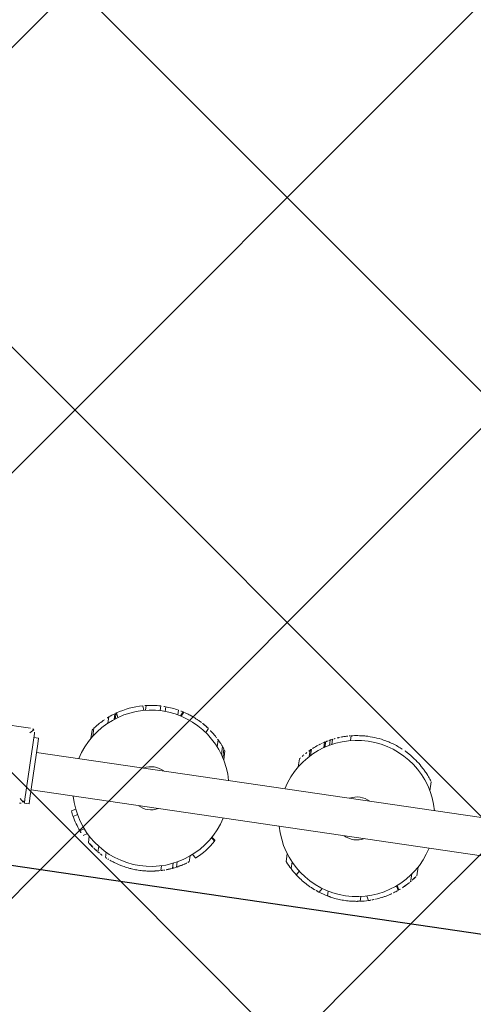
# Model space of a CAD drawing. Header units: metres. Extents: x 5515420 to 5516573, y 5683131 to 5683463.
# Tile 16 of 94: x 5516089.264 to 5516089.743, y 5683288.94 to 5683289.98. Entities that reach past the tile are written whole.
import ezdxf

# ---------------------------------------------------------------- set-up
doc = ezdxf.new("R2010")
doc.units = ezdxf.units.M
doc.layers.get('0').update_dxf_attribs({"linetype": 'CONTINUOUS', "lineweight": 18, "true_color": 0x000000})
doc.layers.add('A-Nawierzchnie', color=41, linetype='CONTINUOUS')
doc.layers.add('A-Plac-Zabaw', color=81, linetype='CONTINUOUS')
doc.layers.get('0').off()
pattern_1 = [(45, (0, 0), (-0.224506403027, 0.224506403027), []), (135, (0, 0), (-0.224506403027, -0.224506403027), [])]

# ---------------------------------------------------------------- blocks, each defined once
blk = doc.blocks.new('A$C7b74bb24')
at = {"color": 0, "linetype": 'Continuous', "lineweight": 0}
for p, q in [((295217.6, -1569.69), (295217.6, -1562.69)), ((295210.1, -1569.69), (295209.75, -1570.05)), ((295217.1, -1569.69), (295217.46, -1570.05)), ((295209.66, -1570.69), (295209.66, -1570.19)), ((295210.1, -1570.19), (295209.66, -1570.19)), ((295209.66, -1570.69), (295210.26, -1570.69)), ((295210.1, -1570.19), (295217.1, -1570.19)), ((295216.06, -1570.69), (295210.26, -1570.69)), ((295211.16, -1570.69), (295211.16, -1639.69)), ((295215.16, -1570.69), (295215.16, -1639.69)), ((295216.06, -1570.69), (295216.66, -1570.69)), ((295216.66, -1570.69), (295216.66, -1570.19)), ((295209.03, -1575.49), (295209.3, -1575.91)), ((295209.57, -1575.22), (295209.84, -1575.65)), ((295207.17, -1576.82), (295207.45, -1577.25)), ((295207.63, -1576.42), (295207.9, -1576.85)), ((295217.45, -1576.15), (295218.34, -1576.15)), ((295217.71, -1576.32), (295218.56, -1576.32)), ((295206.54, -1577.48), (295207.22, -1577.48)), ((295219.31, -1577.7), (295219.97, -1577.7)), ((295205.7, -1578.63), (295206.29, -1578.63)), ((295219.78, -1578.29), (295220.4, -1578.29)), ((295219.87, -1578.4), (295220.47, -1578.4)), ((295220.5, -1578.44), (295220.03, -1578.64)), ((295205.23, -1579.5), (295205.79, -1579.5)), ((295221.65, -1581.08), (295221.18, -1581.28)), ((295221.73, -1581.44), (295221.22, -1581.44)), ((295221.91, -1582.96), (295221.41, -1582.96)), ((295221.91, -1583.49), (295221.41, -1583.49)), ((295221.61, -1585.47), (295221.15, -1585.25)), ((295221.63, -1585.4), (295221.17, -1585.19)), ((295221.75, -1584.89), (295221.24, -1584.89)), ((295204.72, -1585.49), (295205.23, -1585.49)), ((295205.13, -1586.68), (295205.68, -1586.68)), ((295205.32, -1587.08), (295205.88, -1587.08)), ((295206.07, -1588.33), (295206.7, -1588.33)), ((295220.28, -1588.29), (295219.82, -1588.08)), ((295206.56, -1588.95), (295206.89, -1588.56)), ((295218.51, -1589.49), (295219.25, -1589.49)), ((295208.6, -1590.67), (295208.93, -1590.29)), ((295208.67, -1590.71), (295208.99, -1590.32)), ((295217.25, -1590.37), (295218.19, -1590.37)), ((295217.48, -1590.23), (295218.37, -1590.23)), ((295217.79, -1590.04), (295218.63, -1590.04)), ((295207.58, -1598.46), (295208.41, -1598.46)), ((295207.59, -1598.46), (295208.41, -1598.46)), ((295217.64, -1598.27), (295218.5, -1598.27)), ((295217.64, -1598.28), (295218.51, -1598.28)), ((295206.33, -1599.74), (295206.77, -1599.98)), ((295206.91, -1599.08), (295207.63, -1599.08)), ((295218.89, -1599.26), (295219.59, -1599.26)), ((295219, -1599.38), (295219.69, -1599.38)), ((295220.04, -1600.65), (295220.63, -1600.65)), ((295220.12, -1600.77), (295220.71, -1600.77)), ((295220.38, -1601.21), (295220.95, -1601.21)), ((295220.5, -1601.43), (295221.05, -1601.43)), ((295204.87, -1602.39), (295205.32, -1602.64)), ((295204.62, -1603.32), (295205.13, -1603.32)), ((295221.2, -1603.34), (295221.71, -1603.34)), ((295204.56, -1606.8), (295205.07, -1606.8)), ((295204.76, -1607.67), (295205.21, -1607.42)), ((295206.28, -1610.61), (295206.72, -1610.36)), ((295206.33, -1610.67), (295206.77, -1610.42)), ((295207.38, -1611.78), (295208.17, -1611.78)), ((295208.1, -1612.34), (295209.03, -1612.34)), ((295217.17, -1612.41), (295218.12, -1612.41))]:
    blk.add_line(p, q, dxfattribs=at)
for centre, radius, start, end in [((295210.1, -1569.69), 0.5, 180, 225), ((295217.1, -1569.69), 0.5, 315, 0), ((295210.1, -1569.69), 0.5, 225, 270), ((295217.1, -1569.69), 0.5, 270, 315), ((295213.16, -1583.2), 8.25, 104.0297, 255.9703), ((295213.16, -1583.2), 8.75, 118.1685, 129.2077), ((295213.16, -1583.2), 8.75, 114.2159, 118.1685), ((295213.16, -1583.2), 8.25, 284.0297, 75.9703), ((295213.16, -1583.2), 8.75, 129.2077, 133.1844), ((295213.16, -1583.2), 8.75, 51.8603, 52.8467), ((295213.16, -1583.2), 8.75, 38.9384, 42.5402), ((295213.16, -1583.2), 8.75, 34.2021, 38.9384), ((295213.16, -1583.2), 8.75, 33.3308, 34.2021), ((295213.16, -1583.2), 8.75, 32.9951, 33.3308), ((295213.16, -1583.2), 8.75, 14.0298, 32.9951), ((295213.16, -1583.2), 8.75, 156.8366, 158.5441), ((295213.16, -1583.2), 8.75, 154.9501, 155.323), ((295213.16, -1583.2), 8.75, 11.5994, 14.0298), ((295213.16, -1583.2), 2.27, 151.5365, 208.4635), ((295213.16, -1583.2), 2.28, 0, 28.4635), ((295213.16, -1583.2), 8.75, 1.5893, 11.5994), ((295213.16, -1583.2), 2.28, 331.5365, 360), ((295213.16, -1583.2), 8.75, 358.1393, 1.5893), ((295213.16, -1583.2), 8.75, 348.8907, 358.1393), ((295213.16, -1583.2), 8.75, 344.9923, 345.4602), ((295213.16, -1583.2), 8.75, 345.4602, 346.0595), ((295213.16, -1583.2), 8.75, 203.4256, 203.4954), ((295213.16, -1583.2), 8.75, 206.2989, 206.4701), ((295213.16, -1583.2), 8.75, 221.0532, 238.618), ((295213.16, -1583.2), 8.75, 314.1208, 315.7955), ((295213.16, -1583.2), 8.75, 238.618, 239.0836), ((295213.16, -1605.2), 8.25, 104.0297, 255.9703), ((295213.16, -1605.2), 8.25, 284.0297, 75.9703), ((295213.16, -1605.2), 8.75, 130.1141, 135.6074), ((295213.16, -1605.2), 8.75, 52.35, 52.3685), ((295213.16, -1605.2), 8.75, 42.747, 45.7587), ((295213.16, -1605.2), 8.75, 141.3722, 150.4335), ((295213.16, -1605.2), 8.75, 135.6074, 141.3722), ((295213.16, -1605.2), 8.75, 41.7654, 41.7739), ((295213.16, -1605.2), 8.75, 35.4096, 36.2724), ((295213.16, -1605.2), 8.75, 33.5014, 34.1463), ((295213.16, -1605.2), 8.75, 31.3495, 31.3924), ((295213.16, -1605.2), 8.75, 30.4286, 30.4903), ((295213.16, -1605.2), 8.75, 27.1611, 27.6608), ((295213.16, -1605.2), 8.75, 25.5624, 25.6602), ((295213.16, -1605.2), 8.75, 161.2694, 167.5488), ((295213.16, -1605.2), 2.27, 151.5365, 180), ((295213.16, -1605.2), 2.27, 331.5365, 28.4635), ((295213.16, -1605.2), 8.75, 12.2839, 12.9474), ((295213.16, -1605.2), 2.27, 180, 208.4635), ((295213.16, -1605.2), 8.75, 190.4903, 196.3394), ((295213.16, -1605.2), 8.75, 218.0042, 218.1745), ((295213.16, -1605.2), 8.75, 218.1745, 218.6409)]:
    blk.add_arc(centre, radius, start, end, dxfattribs=at)
for points, knots in [([(295218.45, -1576.23), (295218.44, -1576.23), (295218.44, -1576.23), (295218.41, -1576.2), (295218.39, -1576.19), (295218.35, -1576.16), (295218.34, -1576.15), (295218.34, -1576.15)], [-0.4160862, -0.4160862, -0.4160862, -0.4160862, -0.4092099, -0.4092099, -0.204605, -0.204605, 0, 0, 0, 0]), ([(295219.61, -1577.29), (295219.47, -1577.14), (295219.32, -1576.99), (295218.98, -1576.66), (295218.78, -1576.49), (295218.56, -1576.32)], [1.481893, 1.481893, 1.481893, 1.481893, 2.169279, 2.169279, 2.977251, 2.977251, 2.977251, 2.977251]), ([(295206.03, -1578.14), (295206.02, -1578.15), (295206.01, -1578.16), (295205.97, -1578.21), (295205.94, -1578.27), (295205.89, -1578.34), (295205.88, -1578.35), (295205.88, -1578.36)], [0.2939306, 0.2939306, 0.2939306, 0.2939306, 0.3502458, 0.3502458, 0.5642052, 0.5642052, 0.5970631, 0.5970631, 0.5970631, 0.5970631]), ([(295206.44, -1577.6), (295206.42, -1577.62), (295206.41, -1577.64), (295206.31, -1577.76), (295206.21, -1577.88), (295206.08, -1578.06), (295206.06, -1578.1), (295206.03, -1578.14)], [1.393934, 1.393934, 1.393934, 1.393934, 1.548663, 1.548663, 2.322994, 2.322994, 2.530048, 2.530048, 2.530048, 2.530048]), ([(295206.54, -1577.48), (295206.54, -1577.48), (295206.53, -1577.49), (295206.49, -1577.54), (295206.47, -1577.57), (295206.44, -1577.6)], [0, 0, 0, 0, 0.4084491, 0.4084491, 0.7159813, 0.7159813, 0.7159813, 0.7159813]), ([(295205.7, -1578.63), (295205.67, -1578.69), (295205.63, -1578.74), (295205.58, -1578.83), (295205.56, -1578.87), (295205.54, -1578.91)], [3.8100574, 3.8100574, 3.8100574, 3.8100574, 4.0716016, 4.0716016, 4.2419884, 4.2419884, 4.2419884, 4.2419884]), ([(295205.75, -1578.56), (295205.74, -1578.56), (295205.74, -1578.57), (295205.73, -1578.58), (295205.72, -1578.59), (295205.71, -1578.61), (295205.71, -1578.62), (295205.71, -1578.62), (295205.7, -1578.62), (295205.7, -1578.63)], [0.1649357, 0.1649357, 0.1649357, 0.1649357, 0.1821852, 0.1821852, 0.2211074, 0.2211074, 0.2535567, 0.2535567, 0.2749997, 0.2749997, 0.2749997, 0.2749997]), ([(295205.88, -1578.36), (295205.85, -1578.4), (295205.82, -1578.44), (295205.78, -1578.5), (295205.76, -1578.53), (295205.75, -1578.56)], [0.4699558, 0.4699558, 0.4699558, 0.4699558, 0.6128692, 0.6128692, 0.7049219, 0.7049219, 0.7049219, 0.7049219]), ([(295205.02, -1580), (295204.95, -1580.16), (295204.9, -1580.33), (295204.74, -1580.81), (295204.65, -1581.14), (295204.55, -1581.64), (295204.52, -1581.83), (295204.49, -1582.03)], [7.237229, 7.237229, 7.237229, 7.237229, 7.7296, 7.7296, 8.707479, 8.707479, 9.286944, 9.286944, 9.286944, 9.286944]), ([(295205.21, -1579.55), (295205.21, -1579.56), (295205.2, -1579.57), (295205.17, -1579.64), (295205.14, -1579.7), (295205.12, -1579.76)], [0.6387931, 0.6387931, 0.6387931, 0.6387931, 0.6726181, 0.6726181, 0.8658895, 0.8658895, 0.8658895, 0.8658895]), ([(295204.49, -1582.03), (295204.47, -1582.15), (295204.46, -1582.28), (295204.43, -1582.6), (295204.42, -1582.79), (295204.41, -1582.98)], [9.371108, 9.371108, 9.371108, 9.371108, 9.751148, 9.751148, 10.315949, 10.315949, 10.315949, 10.315949]), ([(295204.41, -1582.98), (295204.41, -1583.18), (295204.41, -1583.38), (295204.42, -1583.58), (295204.42, -1583.58), (295204.42, -1583.58)], [4.0206861, 4.0206861, 4.0206861, 4.0206861, 4.5942443, 4.5942443, 4.5976018, 4.5976018, 4.5976018, 4.5976018]), ([(295204.42, -1583.58), (295204.42, -1583.64), (295204.42, -1583.69), (295204.44, -1583.87), (295204.45, -1584.01), (295204.46, -1584.16), (295204.46, -1584.17), (295204.47, -1584.19)], [3.0445465, 3.0445465, 3.0445465, 3.0445465, 3.2006857, 3.2006857, 3.6048815, 3.6048815, 3.638886, 3.638886, 3.638886, 3.638886]), ([(295204.56, -1584.79), (295204.56, -1584.79), (295204.56, -1584.8), (295204.56, -1584.82), (295204.56, -1584.83), (295204.57, -1584.84), (295204.57, -1584.85), (295204.57, -1584.85)], [0.14691153, 0.14691153, 0.14691153, 0.14691153, 0.1647703, 0.1647703, 0.19799134, 0.19799134, 0.22572261, 0.22572261, 0.22572261, 0.22572261]), ([(295204.57, -1584.85), (295204.57, -1584.87), (295204.58, -1584.89), (295204.59, -1584.94), (295204.59, -1584.97), (295204.6, -1584.99)], [6.8411055, 6.8411055, 6.8411055, 6.8411055, 6.9833383, 6.9833383, 7.2033533, 7.2033533, 7.2033533, 7.2033533]), ([(295204.6, -1584.99), (295204.6, -1585.01), (295204.6, -1585.02), (295204.61, -1585.08), (295204.63, -1585.13), (295204.65, -1585.25), (295204.67, -1585.31), (295204.7, -1585.42), (295204.71, -1585.45), (295204.72, -1585.49)], [0.477209, 0.477209, 0.477209, 0.477209, 0.6072256, 0.6072256, 0.9108383, 0.9108383, 1.2144511, 1.2144511, 1.3653324, 1.3653324, 1.3653324, 1.3653324]), ([(295204.72, -1585.49), (295204.72, -1585.49), (295204.72, -1585.5), (295204.72, -1585.51), (295204.72, -1585.51), (295204.72, -1585.51)], [0, 0, 0, 0, 0.0806156, 0.0806156, 0.09283693, 0.09283693, 0.09283693, 0.09283693]), ([(295204.72, -1585.51), (295204.73, -1585.55), (295204.74, -1585.59), (295204.77, -1585.67), (295204.78, -1585.72), (295204.79, -1585.76)], [0.752485, 0.752485, 0.752485, 0.752485, 0.9764884, 0.9764884, 1.1925857, 1.1925857, 1.1925857, 1.1925857]), ([(295204.89, -1586.07), (295204.9, -1586.1), (295204.91, -1586.12), (295204.92, -1586.15), (295204.93, -1586.16), (295204.93, -1586.17)], [1.7016172, 1.7016172, 1.7016172, 1.7016172, 1.8428885, 1.8428885, 1.9115719, 1.9115719, 1.9115719, 1.9115719]), ([(295204.93, -1586.18), (295204.93, -1586.18), (295204.93, -1586.18), (295204.93, -1586.18), (295204.94, -1586.19), (295204.94, -1586.2), (295204.94, -1586.21), (295204.95, -1586.23), (295204.95, -1586.23), (295204.95, -1586.24)], [0.01700121, 0.01700121, 0.01700121, 0.01700121, 0.02834745, 0.02834745, 0.0566949, 0.0566949, 0.08710294, 0.08710294, 0.10262, 0.10262, 0.10262, 0.10262]), ([(295204.95, -1586.24), (295204.96, -1586.24), (295204.96, -1586.25), (295204.96, -1586.26), (295204.97, -1586.28), (295204.98, -1586.3), (295204.98, -1586.31), (295204.98, -1586.31)], [0.12132422, 0.12132422, 0.12132422, 0.12132422, 0.13893189, 0.13893189, 0.17499556, 0.17499556, 0.20781621, 0.20781621, 0.20781621, 0.20781621]), ([(295204.98, -1586.31), (295204.98, -1586.32), (295204.99, -1586.33), (295205, -1586.36), (295205.01, -1586.39), (295205.02, -1586.42)], [1.8265685, 1.8265685, 1.8265685, 1.8265685, 1.8543156, 1.8543156, 1.990963, 1.990963, 1.990963, 1.990963]), ([(295205.02, -1586.42), (295205.03, -1586.42), (295205.03, -1586.43), (295205.05, -1586.5), (295205.08, -1586.55), (295205.1, -1586.61), (295205.11, -1586.63), (295205.12, -1586.65)], [4.2619906, 4.2619906, 4.2619906, 4.2619906, 4.2866959, 4.2866959, 4.61243, 4.61243, 4.7621028, 4.7621028, 4.7621028, 4.7621028]), ([(295220.8, -1587.48), (295220.82, -1587.44), (295220.84, -1587.41), (295220.9, -1587.29), (295220.95, -1587.2), (295221.04, -1587.01), (295221.08, -1586.92), (295221.16, -1586.74), (295221.21, -1586.65), (295221.27, -1586.49), (295221.3, -1586.43), (295221.32, -1586.37)], [1.657196, 1.657196, 1.657196, 1.657196, 1.783305, 1.783305, 2.080403, 2.080403, 2.377502, 2.377502, 2.675014, 2.675014, 2.871228, 2.871228, 2.871228, 2.871228]), ([(295221.32, -1586.37), (295221.33, -1586.34), (295221.34, -1586.31), (295221.41, -1586.13), (295221.46, -1585.99), (295221.51, -1585.81), (295221.53, -1585.76), (295221.55, -1585.7)], [2.4311972, 2.4311972, 2.4311972, 2.4311972, 2.5169982, 2.5169982, 3.0211289, 3.0211289, 3.3016663, 3.3016663, 3.3016663, 3.3016663]), ([(295221.55, -1585.7), (295221.56, -1585.65), (295221.58, -1585.6), (295221.6, -1585.52), (295221.61, -1585.49), (295221.61, -1585.47)], [4.5803842, 4.5803842, 4.5803842, 4.5803842, 4.8847507, 4.8847507, 5.1674549, 5.1674549, 5.1674549, 5.1674549]), ([(295205.12, -1586.65), (295205.12, -1586.66), (295205.12, -1586.67), (295205.13, -1586.68), (295205.13, -1586.68), (295205.13, -1586.68)], [0.3250849, 0.3250849, 0.3250849, 0.3250849, 0.4164852, 0.4164852, 0.4279784, 0.4279784, 0.4279784, 0.4279784]), ([(295205.14, -1586.69), (295205.14, -1586.7), (295205.14, -1586.7), (295205.15, -1586.72), (295205.15, -1586.72), (295205.15, -1586.73)], [0.0553295, 0.0553295, 0.0553295, 0.0553295, 0.1168844, 0.1168844, 0.1630281, 0.1630281, 0.1630281, 0.1630281]), ([(295205.15, -1586.73), (295205.17, -1586.77), (295205.19, -1586.81), (295205.22, -1586.88), (295205.24, -1586.91), (295205.25, -1586.95)], [1.1220904, 1.1220904, 1.1220904, 1.1220904, 1.3263562, 1.3263562, 1.5121011, 1.5121011, 1.5121011, 1.5121011]), ([(295205.3, -1587.04), (295205.3, -1587.05), (295205.3, -1587.05), (295205.31, -1587.07), (295205.31, -1587.08), (295205.32, -1587.08)], [1.1326385, 1.1326385, 1.1326385, 1.1326385, 1.1653862, 1.1653862, 1.2412317, 1.2412317, 1.2412317, 1.2412317]), ([(295205.33, -1587.1), (295205.33, -1587.11), (295205.34, -1587.12), (295205.35, -1587.14), (295205.35, -1587.15), (295205.36, -1587.16)], [0.20278032, 0.20278032, 0.20278032, 0.20278032, 0.23571017, 0.23571017, 0.26870862, 0.26870862, 0.26870862, 0.26870862]), ([(295205.36, -1587.16), (295205.36, -1587.17), (295205.36, -1587.18), (295205.37, -1587.19), (295205.38, -1587.2), (295205.38, -1587.21), (295205.38, -1587.21), (295205.38, -1587.21)], [0.15490016, 0.15490016, 0.15490016, 0.15490016, 0.17211887, 0.17211887, 0.2083432, 0.2083432, 0.21732283, 0.21732283, 0.21732283, 0.21732283]), ([(295205.38, -1587.21), (295205.39, -1587.23), (295205.4, -1587.25), (295205.41, -1587.26), (295205.41, -1587.26), (295205.41, -1587.27)], [0.8032764, 0.8032764, 0.8032764, 0.8032764, 0.8851004, 0.8851004, 0.916032, 0.916032, 0.916032, 0.916032]), ([(295205.44, -1587.33), (295205.44, -1587.33), (295205.45, -1587.33), (295205.45, -1587.34), (295205.46, -1587.36), (295205.47, -1587.38)], [0.9560358, 0.9560358, 0.9560358, 0.9560358, 0.9883081, 0.9883081, 1.2418914, 1.2418914, 1.2418914, 1.2418914]), ([(295205.47, -1587.38), (295205.48, -1587.39), (295205.49, -1587.41), (295205.51, -1587.45), (295205.52, -1587.46), (295205.53, -1587.48)], [0.2066242, 0.2066242, 0.2066242, 0.2066242, 0.380016, 0.380016, 0.5032985, 0.5032985, 0.5032985, 0.5032985]), ([(295205.53, -1587.48), (295205.54, -1587.51), (295205.56, -1587.54), (295205.58, -1587.58), (295205.59, -1587.59), (295205.59, -1587.6)], [0.2820336, 0.2820336, 0.2820336, 0.2820336, 0.4271344, 0.4271344, 0.4737851, 0.4737851, 0.4737851, 0.4737851]), ([(295220.51, -1587.95), (295220.54, -1587.91), (295220.56, -1587.87), (295220.63, -1587.77), (295220.67, -1587.7), (295220.74, -1587.57), (295220.77, -1587.53), (295220.8, -1587.48)], [1.039906, 1.039906, 1.039906, 1.039906, 1.2448673, 1.2448673, 1.555824, 1.555824, 1.734738, 1.734738, 1.734738, 1.734738]), ([(295205.59, -1587.6), (295205.61, -1587.62), (295205.62, -1587.65), (295205.64, -1587.67), (295205.64, -1587.67), (295205.64, -1587.67)], [3.4051983, 3.4051983, 3.4051983, 3.4051983, 3.5156369, 3.5156369, 3.5163108, 3.5163108, 3.5163108, 3.5163108]), ([(295205.64, -1587.67), (295205.64, -1587.67), (295205.64, -1587.67), (295205.68, -1587.74), (295205.72, -1587.81), (295205.75, -1587.86), (295205.76, -1587.86), (295205.76, -1587.87)], [2.1213167, 2.1213167, 2.1213167, 2.1213167, 2.12309, 2.12309, 2.4509321, 2.4509321, 2.5129564, 2.5129564, 2.5129564, 2.5129564]), ([(295205.79, -1587.92), (295205.79, -1587.92), (295205.79, -1587.93), (295205.81, -1587.95), (295205.82, -1587.97), (295205.84, -1588)], [0.1504839, 0.1504839, 0.1504839, 0.1504839, 0.1703628, 0.1703628, 0.3031487, 0.3031487, 0.3031487, 0.3031487]), ([(295205.84, -1588), (295205.85, -1588.01), (295205.86, -1588.02), (295205.9, -1588.08), (295205.93, -1588.13), (295205.97, -1588.19)], [0.9394688, 0.9394688, 0.9394688, 0.9394688, 0.9968186, 0.9968186, 1.2359054, 1.2359054, 1.2359054, 1.2359054]), ([(295205.97, -1588.19), (295205.98, -1588.2), (295205.99, -1588.21), (295206, -1588.24), (295206.01, -1588.24), (295206.02, -1588.25)], [0.68172108, 0.68172108, 0.68172108, 0.68172108, 0.73132241, 0.73132241, 0.78118136, 0.78118136, 0.78118136, 0.78118136]), ([(295206.02, -1588.25), (295206.03, -1588.27), (295206.04, -1588.28), (295206.05, -1588.31), (295206.06, -1588.31), (295206.06, -1588.32)], [1.3504059, 1.3504059, 1.3504059, 1.3504059, 1.4399614, 1.4399614, 1.5158121, 1.5158121, 1.5158121, 1.5158121]), ([(295220.3, -1588.26), (295220.3, -1588.26), (295220.31, -1588.25), (295220.33, -1588.23), (295220.35, -1588.2), (295220.4, -1588.12), (295220.44, -1588.07), (295220.49, -1587.99), (295220.5, -1587.97), (295220.51, -1587.95)], [0.2331041, 0.2331041, 0.2331041, 0.2331041, 0.3523449, 0.3523449, 0.7046899, 0.7046899, 1.0570348, 1.0570348, 1.1768205, 1.1768205, 1.1768205, 1.1768205]), ([(295218.64, -1590.02), (295218.65, -1590.01), (295218.66, -1590.01), (295218.73, -1589.95), (295218.81, -1589.89), (295219, -1589.72), (295219.11, -1589.62), (295219.24, -1589.5), (295219.24, -1589.49), (295219.25, -1589.49)], [11.733012, 11.733012, 11.733012, 11.733012, 11.879174, 11.879174, 12.562469, 12.562469, 13.245764, 13.245764, 13.293156, 13.293156, 13.293156, 13.293156]), ([(295219.43, -1589.3), (295219.5, -1589.24), (295219.56, -1589.17), (295219.74, -1588.97), (295219.86, -1588.83), (295219.98, -1588.68)], [10.9450939, 10.9450939, 10.9450939, 10.9450939, 11.2528207, 11.2528207, 11.8073903, 11.8073903, 11.8073903, 11.8073903]), ([(295218.19, -1590.37), (295218.19, -1590.37), (295218.19, -1590.37), (295218.2, -1590.36), (295218.2, -1590.36), (295218.21, -1590.35), (295218.21, -1590.35), (295218.21, -1590.35)], [1.03348015, 1.03348015, 1.03348015, 1.03348015, 1.08172131, 1.08172131, 1.12996248, 1.12996248, 1.13254083, 1.13254083, 1.13254083, 1.13254083]), ([(295218.37, -1590.23), (295218.38, -1590.23), (295218.38, -1590.23), (295218.42, -1590.2), (295218.48, -1590.15), (295218.56, -1590.09), (295218.59, -1590.06), (295218.63, -1590.04)], [2.7779155, 2.7779155, 2.7779155, 2.7779155, 2.803711, 2.803711, 3.0602889, 3.0602889, 3.2034052, 3.2034052, 3.2034052, 3.2034052]), ([(295207.58, -1598.46), (295207.58, -1598.46), (295207.58, -1598.46), (295207.58, -1598.46), (295207.58, -1598.47), (295207.57, -1598.47), (295207.56, -1598.48), (295207.54, -1598.49), (295207.53, -1598.5), (295207.52, -1598.51)], [0, 0, 0, 0, 0.0208986, 0.0208986, 0.0417971, 0.0417971, 0.0835943, 0.0835943, 0.1273627, 0.1273627, 0.1273627, 0.1273627]), ([(295218.57, -1598.32), (295218.57, -1598.32), (295218.56, -1598.32), (295218.55, -1598.31), (295218.53, -1598.3), (295218.52, -1598.28), (295218.51, -1598.28), (295218.51, -1598.28)], [0.56483979, 0.56483979, 0.56483979, 0.56483979, 0.56789892, 0.56789892, 0.62205303, 0.62205303, 0.65291744, 0.65291744, 0.65291744, 0.65291744]), ([(295218.92, -1598.62), (295218.92, -1598.62), (295218.92, -1598.61), (295218.91, -1598.61), (295218.9, -1598.6), (295218.9, -1598.6)], [0.26002555, 0.26002555, 0.26002555, 0.26002555, 0.27422868, 0.27422868, 0.29008122, 0.29008122, 0.29008122, 0.29008122]), ([(295218.98, -1598.67), (295218.98, -1598.67), (295218.98, -1598.67), (295218.96, -1598.65), (295218.94, -1598.64), (295218.92, -1598.62)], [2.29041503, 2.29041503, 2.29041503, 2.29041503, 2.29268764, 2.29268764, 2.37231457, 2.37231457, 2.37231457, 2.37231457]), ([(295219.67, -1599.36), (295219.67, -1599.36), (295219.67, -1599.36), (295219.65, -1599.34), (295219.64, -1599.32), (295219.61, -1599.29), (295219.6, -1599.28), (295219.59, -1599.26)], [0.9133859, 0.9133859, 0.9133859, 0.9133859, 0.9559239, 0.9559239, 1.0446449, 1.0446449, 1.1106487, 1.1106487, 1.1106487, 1.1106487]), ([(295219.7, -1599.39), (295219.7, -1599.39), (295219.7, -1599.39), (295219.69, -1599.38), (295219.69, -1599.38), (295219.69, -1599.38), (295219.69, -1599.38), (295219.69, -1599.38)], [0.23055464, 0.23055464, 0.23055464, 0.23055464, 0.23515494, 0.23515494, 0.24901119, 0.24901119, 0.25707778, 0.25707778, 0.25707778, 0.25707778]), ([(295220.22, -1600.03), (295220.09, -1599.86), (295219.96, -1599.69), (295219.82, -1599.53), (295219.82, -1599.53), (295219.82, -1599.53)], [18.6207645, 18.6207645, 18.6207645, 18.6207645, 19.235064, 19.235064, 19.2485789, 19.2485789, 19.2485789, 19.2485789]), ([(295205.55, -1600.89), (295205.54, -1600.9), (295205.53, -1600.92), (295205.47, -1601.04), (295205.41, -1601.14), (295205.3, -1601.36), (295205.25, -1601.47), (295205.2, -1601.57), (295205.2, -1601.57), (295205.2, -1601.57)], [2.7476856, 2.7476856, 2.7476856, 2.7476856, 2.8048588, 2.8048588, 3.1549777, 3.1549777, 3.5050967, 3.5050967, 3.5084024, 3.5084024, 3.5084024, 3.5084024]), ([(295220.36, -1600.23), (295220.34, -1600.2), (295220.32, -1600.18), (295220.3, -1600.15), (295220.3, -1600.14), (295220.29, -1600.13)], [2.5483729, 2.5483729, 2.5483729, 2.5483729, 2.640337, 2.640337, 2.6604787, 2.6604787, 2.6604787, 2.6604787]), ([(295220.38, -1600.26), (295220.38, -1600.25), (295220.37, -1600.25), (295220.37, -1600.24), (295220.36, -1600.23), (295220.36, -1600.23)], [0.31287549, 0.31287549, 0.31287549, 0.31287549, 0.33516592, 0.33516592, 0.36179266, 0.36179266, 0.36179266, 0.36179266]), ([(295220.4, -1600.29), (295220.4, -1600.29), (295220.4, -1600.28), (295220.39, -1600.27), (295220.38, -1600.27), (295220.38, -1600.26)], [2.03638449, 2.03638449, 2.03638449, 2.03638449, 2.07198871, 2.07198871, 2.12728433, 2.12728433, 2.12728433, 2.12728433]), ([(295220.47, -1600.39), (295220.47, -1600.39), (295220.46, -1600.38), (295220.46, -1600.38), (295220.46, -1600.38), (295220.46, -1600.37)], [0.73542961, 0.73542961, 0.73542961, 0.73542961, 0.76565335, 0.76565335, 0.77403097, 0.77403097, 0.77403097, 0.77403097]), ([(295220.58, -1600.57), (295220.55, -1600.52), (295220.52, -1600.47), (295220.49, -1600.42), (295220.48, -1600.41), (295220.47, -1600.39)], [2.9656588, 2.9656588, 2.9656588, 2.9656588, 3.1490865, 3.1490865, 3.2204961, 3.2204961, 3.2204961, 3.2204961]), ([(295220.62, -1600.63), (295220.62, -1600.63), (295220.62, -1600.63), (295220.61, -1600.61), (295220.6, -1600.59), (295220.59, -1600.58), (295220.58, -1600.57), (295220.58, -1600.57)], [0.54082142, 0.54082142, 0.54082142, 0.54082142, 0.55215823, 0.55215823, 0.60244681, 0.60244681, 0.6151795, 0.6151795, 0.6151795, 0.6151795]), ([(295220.63, -1600.65), (295220.63, -1600.64), (295220.63, -1600.64), (295220.62, -1600.64), (295220.62, -1600.64), (295220.62, -1600.63)], [0.10276894, 0.10276894, 0.10276894, 0.10276894, 0.11022504, 0.11022504, 0.11871742, 0.11871742, 0.11871742, 0.11871742]), ([(295220.67, -1600.72), (295220.67, -1600.71), (295220.67, -1600.7), (295220.65, -1600.68), (295220.64, -1600.66), (295220.63, -1600.65)], [4.9223523, 4.9223523, 4.9223523, 4.9223523, 4.9687466, 4.9687466, 5.1276407, 5.1276407, 5.1276407, 5.1276407]), ([(295220.7, -1600.76), (295220.7, -1600.76), (295220.69, -1600.75), (295220.68, -1600.73), (295220.68, -1600.72), (295220.67, -1600.72)], [1.790393, 1.790393, 1.790393, 1.790393, 1.9234152, 1.9234152, 1.9540835, 1.9540835, 1.9540835, 1.9540835]), ([(295220.84, -1601.01), (295220.81, -1600.95), (295220.77, -1600.89), (295220.73, -1600.82), (295220.72, -1600.79), (295220.71, -1600.77)], [2.5725683, 2.5725683, 2.5725683, 2.5725683, 2.7773325, 2.7773325, 2.9095891, 2.9095891, 2.9095891, 2.9095891]), ([(295205, -1602.05), (295204.98, -1602.1), (295204.97, -1602.14), (295204.92, -1602.25), (295204.91, -1602.3), (295204.88, -1602.38), (295204.87, -1602.39), (295204.87, -1602.39)], [7.745387, 7.745387, 7.745387, 7.745387, 8.031904, 8.031904, 8.597637, 8.597637, 9.16337, 9.16337, 9.16337, 9.16337]), ([(295205.2, -1601.57), (295205.15, -1601.69), (295205.1, -1601.8), (295205.04, -1601.95), (295205.02, -1602), (295205, -1602.05)], [2.5469927, 2.5469927, 2.5469927, 2.5469927, 2.9537736, 2.9537736, 3.2280627, 3.2280627, 3.2280627, 3.2280627]), ([(295220.96, -1601.23), (295220.96, -1601.23), (295220.96, -1601.23), (295220.95, -1601.23), (295220.95, -1601.22), (295220.95, -1601.21), (295220.95, -1601.21), (295220.95, -1601.21)], [0.21482781, 0.21482781, 0.21482781, 0.21482781, 0.21737459, 0.21737459, 0.23508406, 0.23508406, 0.2504586, 0.2504586, 0.2504586, 0.2504586]), ([(295220.98, -1601.28), (295220.98, -1601.27), (295220.98, -1601.27), (295220.97, -1601.26), (295220.97, -1601.26), (295220.96, -1601.24), (295220.96, -1601.24), (295220.96, -1601.23)], [0.19490813, 0.19490813, 0.19490813, 0.19490813, 0.2045288, 0.2045288, 0.22438578, 0.22438578, 0.24139898, 0.24139898, 0.24139898, 0.24139898]), ([(295221.01, -1601.33), (295221.01, -1601.33), (295221.01, -1601.33), (295221, -1601.32), (295221, -1601.31), (295220.99, -1601.29), (295220.98, -1601.28), (295220.98, -1601.28)], [0.52449965, 0.52449965, 0.52449965, 0.52449965, 0.52916342, 0.52916342, 0.58607029, 0.58607029, 0.61496926, 0.61496926, 0.61496926, 0.61496926]), ([(295221.09, -1601.51), (295221.09, -1601.5), (295221.08, -1601.49), (295221.07, -1601.47), (295221.06, -1601.45), (295221.05, -1601.43)], [0.62232826, 0.62232826, 0.62232826, 0.62232826, 0.647048, 0.647048, 0.70789165, 0.70789165, 0.70789165, 0.70789165]), ([(295221.18, -1601.7), (295221.18, -1601.69), (295221.17, -1601.69), (295221.15, -1601.63), (295221.12, -1601.57), (295221.09, -1601.51)], [3.5887429, 3.5887429, 3.5887429, 3.5887429, 3.6245209, 3.6245209, 3.8540766, 3.8540766, 3.8540766, 3.8540766]), ([(295221.35, -1602.13), (295221.34, -1602.1), (295221.33, -1602.06), (295221.27, -1601.92), (295221.23, -1601.81), (295221.18, -1601.7)], [1.5724809, 1.5724809, 1.5724809, 1.5724809, 1.7084606, 1.7084606, 2.1655026, 2.1655026, 2.1655026, 2.1655026]), ([(295221.45, -1602.41), (295221.45, -1602.4), (295221.45, -1602.39), (295221.41, -1602.29), (295221.38, -1602.2), (295221.35, -1602.13)], [3.9861114, 3.9861114, 3.9861114, 3.9861114, 4.023429, 4.023429, 4.3187483, 4.3187483, 4.3187483, 4.3187483]), ([(295221.62, -1602.98), (295221.61, -1602.93), (295221.6, -1602.89), (295221.56, -1602.73), (295221.52, -1602.61), (295221.47, -1602.46), (295221.46, -1602.44), (295221.45, -1602.41)], [8.1562325, 8.1562325, 8.1562325, 8.1562325, 8.3152246, 8.3152246, 8.7162133, 8.7162133, 8.7934357, 8.7934357, 8.7934357, 8.7934357]), ([(295221.69, -1603.24), (295221.69, -1603.24), (295221.69, -1603.23), (295221.66, -1603.14), (295221.64, -1603.06), (295221.62, -1602.98)], [19.8579813, 19.8579813, 19.8579813, 19.8579813, 19.8819234, 19.8819234, 20.180987, 20.180987, 20.180987, 20.180987]), ([(295204.56, -1603.61), (295204.55, -1603.63), (295204.55, -1603.66), (295204.53, -1603.74), (295204.52, -1603.81), (295204.5, -1603.96), (295204.49, -1604.04), (295204.47, -1604.22), (295204.46, -1604.32), (295204.44, -1604.52), (295204.43, -1604.63), (295204.42, -1604.84), (295204.41, -1604.95), (295204.41, -1605.16), (295204.41, -1605.27), (295204.41, -1605.48), (295204.42, -1605.59), (295204.43, -1605.79), (295204.44, -1605.89), (295204.45, -1606.07), (295204.46, -1606.15), (295204.48, -1606.3), (295204.49, -1606.37), (295204.5, -1606.45), (295204.5, -1606.48), (295204.51, -1606.51)], [0.806998, 0.806998, 0.806998, 0.806998, 0.937426, 0.937426, 1.249902, 1.249902, 1.562767, 1.562767, 1.875632, 1.875632, 2.188497, 2.188497, 2.501362, 2.501362, 2.81343, 2.81343, 3.125498, 3.125498, 3.437567, 3.437567, 3.749635, 3.749635, 4.062018, 4.062018, 4.205915, 4.205915, 4.205915, 4.205915]), ([(295204.62, -1603.32), (295204.62, -1603.32), (295204.61, -1603.33), (295204.6, -1603.41), (295204.59, -1603.46), (295204.57, -1603.56), (295204.56, -1603.58), (295204.56, -1603.61)], [0, 0, 0, 0, 0.52751, 0.52751, 1.055021, 1.055021, 1.233709, 1.233709, 1.233709, 1.233709]), ([(295221.88, -1604.49), (295221.87, -1604.4), (295221.86, -1604.3), (295221.83, -1603.97), (295221.79, -1603.74), (295221.74, -1603.46), (295221.72, -1603.4), (295221.71, -1603.34)], [15.854034, 15.854034, 15.854034, 15.854034, 16.134329, 16.134329, 16.822547, 16.822547, 16.997935, 16.997935, 16.997935, 16.997935]), ([(295221.72, -1607.03), (295221.74, -1606.95), (295221.75, -1606.87), (295221.83, -1606.46), (295221.87, -1606.13), (295221.91, -1605.5), (295221.92, -1605.18), (295221.9, -1604.74), (295221.89, -1604.61), (295221.88, -1604.49)], [21.747912, 21.747912, 21.747912, 21.747912, 21.993002, 21.993002, 22.961452, 22.961452, 23.897325, 23.897325, 24.258504, 24.258504, 24.258504, 24.258504]), ([(295204.51, -1606.51), (295204.51, -1606.53), (295204.52, -1606.56), (295204.53, -1606.65), (295204.54, -1606.71), (295204.55, -1606.78), (295204.56, -1606.8), (295204.56, -1606.8)], [7.320866, 7.320866, 7.320866, 7.320866, 7.496598, 7.496598, 8.027114, 8.027114, 8.55763, 8.55763, 8.55763, 8.55763]), ([(295221.1, -1608.88), (295221.18, -1608.72), (295221.25, -1608.54), (295221.4, -1608.17), (295221.47, -1607.97), (295221.58, -1607.59), (295221.63, -1607.4), (295221.69, -1607.15), (295221.71, -1607.09), (295221.72, -1607.03)], [12.914207, 12.914207, 12.914207, 12.914207, 13.459984, 13.459984, 14.082861, 14.082861, 14.652213, 14.652213, 14.82934, 14.82934, 14.82934, 14.82934]), ([(295204.77, -1607.69), (295204.77, -1607.69), (295204.78, -1607.71), (295204.79, -1607.76), (295204.81, -1607.82), (295204.84, -1607.93), (295204.86, -1607.96), (295204.87, -1607.99)], [0.385383, 0.385383, 0.385383, 0.385383, 0.595602, 0.595602, 1.191204, 1.191204, 1.409749, 1.409749, 1.409749, 1.409749]), ([(295204.87, -1607.99), (295204.89, -1608.05), (295204.92, -1608.13), (295204.97, -1608.27), (295204.99, -1608.33), (295205.01, -1608.39)], [0.5945385, 0.5945385, 0.5945385, 0.5945385, 1.0002533, 1.0002533, 1.2225711, 1.2225711, 1.2225711, 1.2225711]), ([(295205.01, -1608.39), (295205.01, -1608.4), (295205.02, -1608.41), (295205.06, -1608.51), (295205.1, -1608.61), (295205.19, -1608.81), (295205.23, -1608.91), (295205.28, -1609)], [1.6845009, 1.6845009, 1.6845009, 1.6845009, 1.7246414, 1.7246414, 2.0699164, 2.0699164, 2.3793217, 2.3793217, 2.3793217, 2.3793217]), ([(295205.28, -1609), (295205.28, -1609.01), (295205.29, -1609.02), (295205.35, -1609.15), (295205.4, -1609.26), (295205.51, -1609.46), (295205.57, -1609.56), (295205.63, -1609.66)], [2.4777569, 2.4777569, 2.4777569, 2.4777569, 2.515065, 2.515065, 2.8745905, 2.8745905, 3.2086763, 3.2086763, 3.2086763, 3.2086763]), ([(295220.77, -1609.53), (295220.81, -1609.45), (295220.86, -1609.37), (295220.96, -1609.18), (295221.01, -1609.07), (295221.06, -1608.96)], [6.5287638, 6.5287638, 6.5287638, 6.5287638, 6.8196473, 6.8196473, 7.1742337, 7.1742337, 7.1742337, 7.1742337]), ([(295205.63, -1609.66), (295205.63, -1609.66), (295205.64, -1609.67), (295205.69, -1609.77), (295205.75, -1609.86), (295205.85, -1610.01), (295205.9, -1610.08), (295205.94, -1610.15)], [2.7804261, 2.7804261, 2.7804261, 2.7804261, 2.8016567, 2.8016567, 3.1126569, 3.1126569, 3.3711293, 3.3711293, 3.3711293, 3.3711293]), ([(295205.94, -1610.15), (295205.98, -1610.2), (295206.01, -1610.25), (295206.07, -1610.33), (295206.09, -1610.36), (295206.11, -1610.39)], [2.0940979, 2.0940979, 2.0940979, 2.0940979, 2.3207816, 2.3207816, 2.4932396, 2.4932396, 2.4932396, 2.4932396]), ([(295206.11, -1610.39), (295206.12, -1610.39), (295206.12, -1610.4), (295206.16, -1610.45), (295206.19, -1610.5), (295206.24, -1610.55), (295206.25, -1610.58), (295206.27, -1610.59)], [4.0173983, 4.0173983, 4.0173983, 4.0173983, 4.0500805, 4.0500805, 4.3614398, 4.3614398, 4.5986061, 4.5986061, 4.5986061, 4.5986061]), ([(295219.44, -1611.3), (295219.49, -1611.24), (295219.54, -1611.19), (295219.78, -1610.93), (295219.97, -1610.71), (295220.33, -1610.23), (295220.52, -1609.96), (295220.72, -1609.61), (295220.74, -1609.57), (295220.77, -1609.53)], [21.191445, 21.191445, 21.191445, 21.191445, 21.519018, 21.519018, 22.670974, 22.670974, 23.845645, 23.845645, 24.001046, 24.001046, 24.001046, 24.001046]), ([(295206.63, -1611.03), (295206.66, -1611.06), (295206.69, -1611.1), (295206.82, -1611.24), (295206.92, -1611.34), (295207, -1611.42), (295207.01, -1611.43), (295207.02, -1611.44)], [3.703585, 3.703585, 3.703585, 3.703585, 3.8738194, 3.8738194, 4.4447248, 4.4447248, 4.5361279, 4.5361279, 4.5361279, 4.5361279]), ([(295218.74, -1611.95), (295218.75, -1611.93), (295218.77, -1611.92), (295218.91, -1611.8), (295219.04, -1611.69), (295219.26, -1611.48), (295219.36, -1611.38), (295219.44, -1611.3), (295219.44, -1611.3), (295219.44, -1611.3)], [13.814203, 13.814203, 13.814203, 13.814203, 13.888478, 13.888478, 14.434153, 14.434153, 14.979828, 14.979828, 14.982203, 14.982203, 14.982203, 14.982203]), ([(295207.02, -1611.44), (295207.11, -1611.53), (295207.19, -1611.6), (295207.31, -1611.71), (295207.35, -1611.75), (295207.38, -1611.77)], [20.635113, 20.635113, 20.635113, 20.635113, 21.483155, 21.483155, 22.274785, 22.274785, 22.274785, 22.274785]), ([(295207.38, -1611.78), (295207.39, -1611.78), (295207.4, -1611.79), (295207.45, -1611.83), (295207.49, -1611.87), (295207.55, -1611.92)], [1.4476175, 1.4476175, 1.4476175, 1.4476175, 1.6440454, 1.6440454, 2.0817379, 2.0817379, 2.0817379, 2.0817379]), ([(295207.55, -1611.92), (295207.66, -1612.01), (295207.8, -1612.12), (295208.01, -1612.28), (295208.05, -1612.31), (295208.1, -1612.34)], [1.049334, 1.049334, 1.049334, 1.049334, 1.953932, 1.953932, 2.191925, 2.191925, 2.191925, 2.191925]), ([(295218.12, -1612.41), (295218.12, -1612.41), (295218.12, -1612.41), (295218.14, -1612.4), (295218.16, -1612.39), (295218.18, -1612.37)], [0.83901988, 0.83901988, 0.83901988, 0.83901988, 0.8399494, 0.8399494, 0.93054858, 0.93054858, 0.93054858, 0.93054858]), ([(295218.12, -1612.41), (295218.12, -1612.41), (295218.12, -1612.41), (295218.12, -1612.41), (295218.12, -1612.41), (295218.12, -1612.41)], [0.15812384, 0.15812384, 0.15812384, 0.15812384, 0.16512887, 0.16512887, 0.171715, 0.171715, 0.171715, 0.171715]), ([(295218.18, -1612.37), (295218.32, -1612.27), (295218.46, -1612.17), (295218.65, -1612.02), (295218.69, -1611.98), (295218.74, -1611.95)], [12.8277348, 12.8277348, 12.8277348, 12.8277348, 13.4049292, 13.4049292, 13.5803952, 13.5803952, 13.5803952, 13.5803952])]:
    blk.add_open_spline(points, degree=3, knots=knots, dxfattribs=at)
for points in [[(295205.54, -1578.91), (295205.43, -1579.09), (295205.33, -1579.29), (295205.23, -1579.5)], [(295205.7, -1578.63), (295205.7, -1578.63), (295205.7, -1578.63), (295205.7, -1578.63)], [(295204.47, -1584.19), (295204.49, -1584.39), (295204.52, -1584.59), (295204.56, -1584.79)], [(295221.65, -1585.31), (295221.69, -1585.17), (295221.72, -1585.03), (295221.75, -1584.89)], [(295204.79, -1585.76), (295204.83, -1585.87), (295204.86, -1585.98), (295204.89, -1586.07)], [(295204.93, -1586.17), (295204.93, -1586.17), (295204.93, -1586.17), (295204.93, -1586.18)], [(295205.25, -1586.95), (295205.27, -1586.98), (295205.28, -1587.01), (295205.3, -1587.04)], [(295205.41, -1587.27), (295205.42, -1587.28), (295205.42, -1587.29), (295205.43, -1587.29)], [(295205.43, -1587.29), (295205.43, -1587.3), (295205.44, -1587.31), (295205.44, -1587.33)], [(295205.76, -1587.87), (295205.77, -1587.89), (295205.78, -1587.9), (295205.79, -1587.92)], [(295206.06, -1588.32), (295206.07, -1588.33), (295206.07, -1588.33), (295206.07, -1588.33)], [(295219.98, -1588.68), (295220.08, -1588.56), (295220.18, -1588.43), (295220.28, -1588.29)], [(295220.28, -1588.29), (295220.28, -1588.29), (295220.29, -1588.28), (295220.3, -1588.26)], [(295218.21, -1590.35), (295218.26, -1590.32), (295218.31, -1590.28), (295218.37, -1590.23)], [(295218.63, -1590.04), (295218.63, -1590.04), (295218.63, -1590.03), (295218.64, -1590.02)], [(295207.59, -1598.46), (295207.59, -1598.46), (295207.59, -1598.46), (295207.58, -1598.46)], [(295218.5, -1598.27), (295218.5, -1598.27), (295218.5, -1598.27), (295218.5, -1598.27)], [(295218.64, -1598.38), (295218.61, -1598.36), (295218.59, -1598.34), (295218.57, -1598.32)], [(295218.9, -1598.6), (295218.81, -1598.52), (295218.72, -1598.45), (295218.64, -1598.38)], [(295219.27, -1598.94), (295219.17, -1598.85), (295219.08, -1598.76), (295218.98, -1598.67)], [(295219.69, -1599.37), (295219.69, -1599.37), (295219.68, -1599.37), (295219.67, -1599.36)], [(295219.82, -1599.53), (295219.78, -1599.48), (295219.73, -1599.43), (295219.7, -1599.39)], [(295220.91, -1601.14), (295220.89, -1601.1), (295220.86, -1601.05), (295220.84, -1601.01)], [(295221.03, -1601.38), (295221.03, -1601.38), (295221.02, -1601.36), (295221.01, -1601.33)], [(295221.05, -1601.41), (295221.04, -1601.4), (295221.03, -1601.39), (295221.03, -1601.38)], [(295204.76, -1607.67), (295204.76, -1607.67), (295204.77, -1607.67), (295204.77, -1607.69)], [(295221.06, -1608.96), (295221.08, -1608.93), (295221.09, -1608.91), (295221.1, -1608.88)], [(295206.33, -1610.67), (295206.43, -1610.8), (295206.53, -1610.92), (295206.63, -1611.03)], [(295207.38, -1611.77), (295207.38, -1611.77), (295207.38, -1611.78), (295207.38, -1611.78)]]:
    blk.add_open_spline(points, degree=3, dxfattribs=at)

msp = doc.modelspace()

# ---------------------------------------------------------------- hatches: boundary and pattern name
at = {"layer": 'A-Nawierzchnie', "linetype": 'ByBlock', "true_color": 0xb7e0ab, "transparency": 33554687}
h = msp.add_hatch(dxfattribs=at)
h.set_pattern_fill('ANSI37', color=9, scale=0.1, style=0)
h.set_pattern_definition([(45, (615.27432, 129.31925), (-0.224506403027, 0.224506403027), []), (135, (615.27432, 129.31925), (-0.224506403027, -0.224506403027), [])])
h.paths.add_polyline_path([(5516099.6639, 5683319.5096), (5516093.1805, 5683320.4925, 0.024008), (5516090.8891, 5683320.728), (5516071.6665, 5683321.7756, -0.024847), (5516069.2956, 5683322.0234), (5516062.3028, 5683323.1087, -0.363827), (5516061.033, 5683324.5592), (5516063.2311, 5683324.2306), (5516064.4905, 5683332.6469), (5516062.2949, 5683332.9751), (5516065.443, 5683353.3794, 0.414214), (5516062.934, 5683356.8006), (5516050.0898, 5683358.7762, 0.414195), (5516046.6686, 5683356.2674), (5516042.2573, 5683327.5989, 0.414232), (5516044.7663, 5683324.1776), (5516053.3436, 5683322.8583, -0.020079), (5516053.58, 5683322.8121), (5516052.6686, 5683316.9357), (5516054.1509, 5683316.7058), (5516053.921, 5683315.2235), (5516046.9543, 5683316.304), (5516046.5336, 5683313.5915), (5516044.9624, 5683313.8352), (5516043.9616, 5683307.3823), (5516045.5328, 5683307.1386), (5516044.0928, 5683297.8546), (5516044.2411, 5683297.8316), (5516044.0112, 5683296.3494), (5516069.872, 5683292.3384), (5516070.1019, 5683293.8207), (5516070.2501, 5683293.7977), (5516071.69, 5683303.0817), (5516073.2612, 5683302.838), (5516074.2621, 5683309.2909), (5516072.6908, 5683309.5346), (5516073.1116, 5683312.2471), (5516066.1449, 5683313.3276), (5516066.3748, 5683314.8099), (5516068.1406, 5683314.5361), (5516068.7128, 5683314.4528), (5516069.4442, 5683314.3618), (5516070.4218, 5683314.2672), (5516071.2564, 5683314.2106), (5516075.5865, 5683313.9748), (5516074.8502, 5683300.4651), (5516082.2566, 5683299.3801), (5516080.797, 5683289.4165), (5516090.8752, 5683287.9401), (5516092.6102, 5683299.7836), (5516076.4265, 5683302.1545), (5516076.8529, 5683309.9804), (5516087.9488, 5683309.371), (5516088.3054, 5683315.8614), (5516090.617, 5683315.7355, -0.024008), (5516092.4311, 5683315.549), (5516098.5994, 5683314.6138), (5516098.3185, 5683313.3068), (5516091.9943, 5683314.2827), (5516090.3907, 5683303.903), (5516099.094, 5683302.5612), (5516096.4969, 5683285.7468), (5516069.7946, 5683289.8685), (5516048.3426, 5683290.0988), (5516034.9659, 5683291.964), (5516037.0427, 5683305.7156), (5516039.9993, 5683324.3088), (5516043.122, 5683343.0758), (5516045.7965, 5683360.4422), (5516068.3327, 5683356.9759), (5516067.9798, 5683322.477), (5516099.9299, 5683320.7359)])
at = {"layer": 'A-Nawierzchnie', "linetype": 'ByBlock', "true_color": 0x6f8466, "transparency": 33554687}
h = msp.add_hatch(dxfattribs=at)
h.set_pattern_fill('ANSI37', color=8, scale=0.1, style=0)
h.set_pattern_definition(pattern_1)
h.paths.add_polyline_path([(5516083.0941, 5683300.2681), (5516082.4015, 5683300.3696), (5516082.532, 5683301.2601), (5516092.6102, 5683299.7836), (5516090.8752, 5683287.9401), (5516080.797, 5683289.4165), (5516082.2566, 5683299.3801), (5516083.1471, 5683299.2497), (5516081.8179, 5683290.1765), (5516090.1151, 5683288.961), (5516091.5893, 5683299.0236)])
at = {"layer": 'A-Nawierzchnie', "linetype": 'ByBlock', "true_color": 0xffffc6, "transparency": 33554687}
h = msp.add_hatch(dxfattribs=at)
h.set_pattern_fill('ANSI37', scale=0.1, style=0)
h.set_pattern_definition(pattern_1)
h.paths.add_polyline_path([(5516082.2566, 5683299.3801), (5516082.4015, 5683300.3696), (5516091.5893, 5683299.0236), (5516090.1151, 5683288.961), (5516081.8179, 5683290.1765), (5516083.1471, 5683299.2497)])

# ---------------------------------------------------------------- linework, layer by layer
at = {"layer": 'A-Plac-Zabaw', "linetype": 'ByBlock'}
msp.add_lwpolyline([(5516083.0941, 5683300.2681), (5516082.4015, 5683300.3696), (5516082.532, 5683301.2601), (5516092.6102, 5683299.7836), (5516092.6102, 5683299.7836), (5516090.8752, 5683287.9401), (5516080.797, 5683289.4165), (5516082.2566, 5683299.3801), (5516083.1471, 5683299.2497), (5516081.8179, 5683290.1765), (5516090.1151, 5683288.961), (5516091.5893, 5683299.0236), (5516083.0941, 5683300.2681)], dxfattribs=at)

# ---------------------------------------------------------------- block references
at = {"layer": 'A-Plac-Zabaw', "xscale": 0.01, "yscale": 0.01, "zscale": 0.01, "rotation": 81.6657346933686}
msp.add_blockref('A$C7b74bb24', (5515645.8322, 5680370.5082), dxfattribs=at)

doc.saveas('drawing.dxf')
